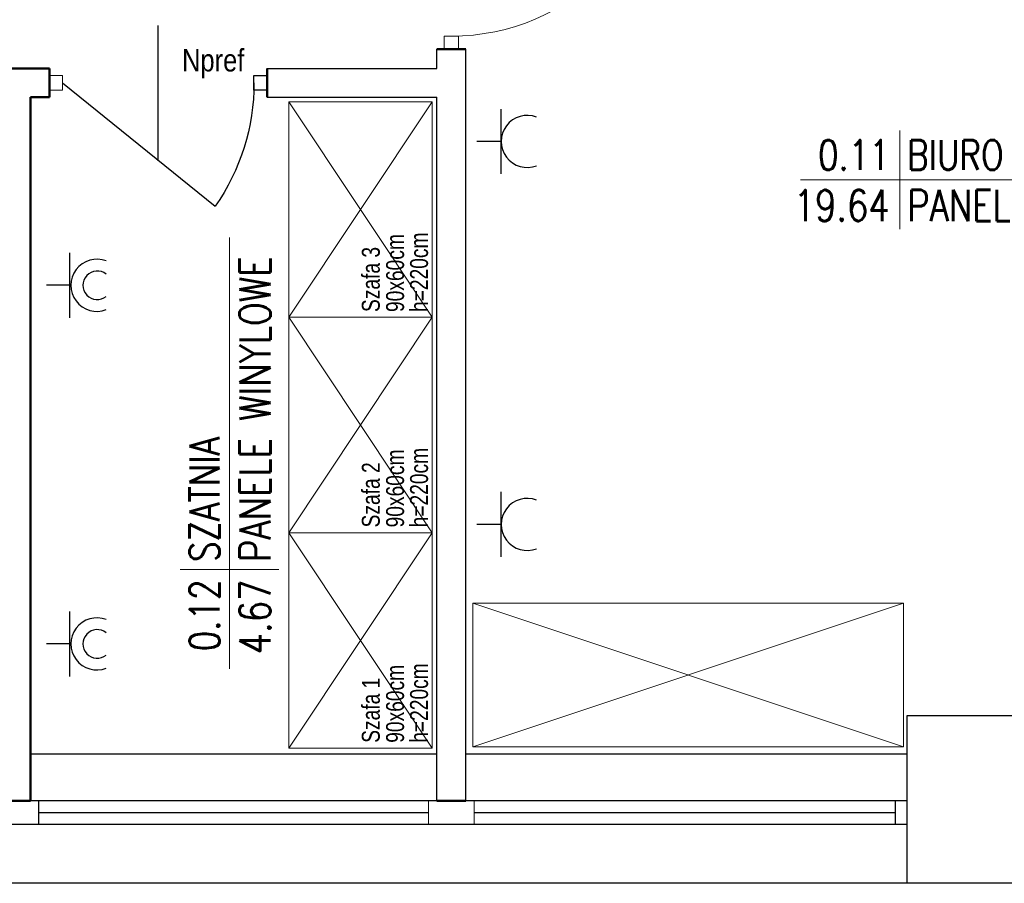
# Model space of a CAD drawing. Header units: millimetres. Extents: x 282377 to 1404227, y -783705 to 1038705.
# Tile 86 of 243: x 380093 to 380505, y 7171 to 7531. Entities that reach past the tile are written whole.
import ezdxf
from ezdxf.enums import TextEntityAlignment as Align

# ---------------------------------------------------------------- set-up
doc = ezdxf.new("R2010")
doc.units = ezdxf.units.MM
doc.layers.add('!!ELEKTRYKA', color=7, linetype='Continuous')
for name, color, linetype, lineweight in [('BA_met', 7, 'Continuous', 18), ('BA_txs', 2, 'Continuous', 18), ('PG_WIDOKOWE_CIENKIE', 7, 'Continuous', 18), ('PG_WYPOSAŻENIE', 9, 'Continuous', 18), ('WYPOSAŻENIE GARAŻU', 253, 'Continuous', 5)]:
    doc.layers.add(name, color=color, linetype=linetype, lineweight=lineweight)
doc.styles.add('BIKTC', font='bikromsw.shx', dxfattribs={"width": 0.8})
doc.styles.add('BIKTS', font='bikromsw.shx', dxfattribs={"width": 0.85})
doc.styles.add('ROMANS', font='romans', dxfattribs={"width": 0.7})

# ---------------------------------------------------------------- blocks, each defined once
blk = doc.blocks.new('bikmet')
blk.add_line((0, 1.65), (0, -1.65))
at = {"style": 'ROMANS', "width": 0.8}
blk.add_attdef('NRPOM', text='', height=1, dxfattribs=at).set_placement((-0.333, 0.333), align=Align.RIGHT)
blk.add_attdef('NWAPOM', (0.25, 0.333), '', height=1, dxfattribs=at)
blk.add_attdef('PODLOGA', text='', height=1.042, dxfattribs=at).set_placement((0.25, -0.333), align=Align.TOP_LEFT)
blk.add_attdef('RAREA', text='', height=1.042, dxfattribs=at).set_placement((-0.333, -0.333), align=Align.TOP_RIGHT)
blk = doc.blocks.new('jamb')
blk.add_lwpolyline([(-0.5, -0.5), (-0.5, 0.5), (0.5, 0.5), (0.5, -0.5)], close=True)
blk = doc.blocks.new('A$C6b6b2cc1')
at = {"color": 5, "lineweight": 20}
for p, q in [((17.9, 91), (29.9, 91)), ((17.9, 0), (29.9, 0))]:
    blk.add_line(p, q, dxfattribs=at)
for p, q in [((20.9, 85.5), (20.9, 91)), ((20.9, 91), (26.9, 91)), ((26.9, 91), (26.9, 85.5)), ((26.9, 85.5), (20.9, 85.5))]:
    blk.add_line(p, q)
at = {"color": 0, "extrusion": (0, 0, -1)}
blk.add_line((23.9, 5.5), (75.47, 69.26), dxfattribs=at)
at = {"extrusion": (0, 0, -1)}
blk.add_line((56.49, 45.5), (0, 45.5), dxfattribs=at)
at = {"color": 0, "extrusion": (0, 0, -1)}
blk.add_arc((-23.9, -4.5), 90, 90, 124.9595, dxfattribs=at)
at = {"layer": 'WYPOSAŻENIE GARAŻU', "color": 240, "true_color": 0xed1f24, "xscale": 5.5, "yscale": 5.999999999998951, "zscale": 5.5, "rotation": 90}
blk.add_blockref('jamb', (23.9, 2.75), dxfattribs=at)
blk = doc.blocks.new('dr1h901')
at = {"color": 7}
blk.add_line((-0.5, 0), (-0.5, 1), dxfattribs=at)
blk.add_line((0, 0.3622), (0, -0.2655))
blk.add_arc((-0.5, 0), 1, 0, 90, dxfattribs=at)

msp = doc.modelspace()

# ---------------------------------------------------------------- linework, layer by layer
at = {"layer": '!!ELEKTRYKA', "color": 217, "linetype": 'Continuous', "lineweight": -3, "true_color": 0x93278f}
for points in [[(380294.33, 7467.07), (380294.33, 7494.16)], [(380294.33, 7480.62), (380284.17, 7480.62)], [(380113.99, 7406.96), (380113.99, 7434.05)], [(380113.99, 7420.5), (380104.25, 7420.5)], [(380294.33, 7307.05), (380294.33, 7334.14)], [(380294.33, 7320.59), (380284.17, 7320.59)], [(380113.99, 7257.09), (380113.99, 7284.19)], [(380113.99, 7270.64), (380104.25, 7270.64)]]:
    msp.add_lwpolyline(points, dxfattribs=at)
for centre, radius, start, end in [((380305.24, 7480.62), 10.89, 68.9225, 291.0775), ((380125.31, 7420.5), 10.89, 68.9225, 291.0775), ((380125.47, 7420.5), 5.98, 51.1199, 308.8801), ((380305.24, 7320.59), 10.89, 68.9225, 291.0775), ((380125.31, 7270.64), 10.89, 68.9225, 291.0775), ((380125.47, 7270.64), 5.98, 51.1199, 308.8801)]:
    msp.add_arc(centre, radius, start, end, dxfattribs=at)
at = {"color": 252}
for p, q in [((380267.51, 7511.12), (380267.51, 7519.12)), ((380279.51, 7205.12), (380279.51, 7519.12)), ((380196.51, 7511.12), (380267.51, 7511.12)), ((380196.51, 7499.12), (380267.51, 7499.12)), ((380267.51, 7205.12), (380267.51, 7499.12)), ((380508.01, 7240.62), (380464.01, 7240.62)), ((380464.01, 7240.62), (380464.01, 7170.62)), ((380267.51, 7224.62), (380097.51, 7224.62)), ((380464.01, 7224.62), (380279.51, 7224.62)), ((380464.01, 7205.12), (379908.51, 7205.12)), ((380101.01, 7195.12), (380101.01, 7205.12)), ((380459.01, 7205.12), (380459.01, 7195.12)), ((380464.01, 7205.12), (380464.01, 7195.12)), ((380264.01, 7200.12), (380101.01, 7200.12)), ((380459.01, 7200.12), (380283.01, 7200.12)), ((380464.01, 7195.12), (379908.51, 7195.12)), ((381301.51, 7170.62), (379840.51, 7170.62))]:
    msp.add_line(p, q, dxfattribs=at)
at = {"color": 252, "lineweight": 20}
for p, q in [((380264.01, 7195.12), (380264.01, 7205.12)), ((380283.01, 7195.12), (380283.01, 7205.12))]:
    msp.add_line(p, q, dxfattribs=at)
at = {"layer": 'BA_met', "color": 252}
for p, q in [((380419.55, 7464.54), (380681.96, 7464.54)), ((380180.74, 7260.3), (380180.74, 7440.44))]:
    msp.add_line(p, q, dxfattribs=at)
at = {"layer": 'PG_WIDOKOWE_CIENKIE', "color": 252, "lineweight": 50}
for p, q in [((380267.51, 7519.12), (380279.51, 7519.12)), ((380015.51, 7511.12), (380105.51, 7511.12)), ((380105.51, 7499.12), (380105.51, 7511.12)), ((380196.51, 7499.12), (380196.51, 7511.12)), ((380097.51, 7499.12), (380105.51, 7499.12)), ((380097.51, 7205.12), (380097.51, 7499.12)), ((380085.51, 7205.12), (380097.51, 7205.12)), ((380267.51, 7205.12), (380279.51, 7205.12))]:
    msp.add_line(p, q, dxfattribs=at)
at = {"layer": 'PG_WYPOSAŻENIE', "color": 252}
for p, q in [((380265.51, 7497.12), (380205.51, 7497.12)), ((380205.51, 7497.12), (380205.51, 7407.12)), ((380205.51, 7407.12), (380265.51, 7497.12)), ((380205.51, 7497.12), (380265.51, 7407.12)), ((380265.51, 7407.12), (380265.51, 7497.12)), ((380205.51, 7407.12), (380265.51, 7407.12)), ((380265.51, 7407.12), (380205.51, 7407.12)), ((380265.51, 7407.12), (380205.51, 7407.12)), ((380265.51, 7407.12), (380205.51, 7407.12)), ((380205.51, 7407.12), (380205.51, 7317.12)), ((380205.51, 7317.12), (380265.51, 7407.12)), ((380205.51, 7407.12), (380265.51, 7317.12)), ((380265.51, 7317.12), (380265.51, 7407.12)), ((380205.51, 7317.12), (380265.51, 7317.12)), ((380265.51, 7317.12), (380205.51, 7317.12)), ((380265.51, 7317.12), (380205.51, 7317.12)), ((380265.51, 7317.12), (380205.51, 7317.12)), ((380205.51, 7317.12), (380205.51, 7227.12)), ((380205.51, 7227.12), (380265.51, 7317.12)), ((380205.51, 7317.12), (380265.51, 7227.12)), ((380265.51, 7227.12), (380265.51, 7317.12)), ((380462.51, 7287.62), (380282.51, 7287.62)), ((380282.51, 7287.62), (380282.51, 7227.62)), ((380282.51, 7287.62), (380462.51, 7227.62)), ((380462.51, 7287.62), (380282.51, 7227.62)), ((380462.51, 7287.62), (380462.51, 7227.62)), ((380205.51, 7227.12), (380265.51, 7227.12)), ((380265.51, 7227.12), (380205.51, 7227.12)), ((380265.51, 7227.12), (380205.51, 7227.12)), ((380282.51, 7227.62), (380462.51, 7227.62))]:
    msp.add_line(p, q, dxfattribs=at)

# ---------------------------------------------------------------- block references
at = {"color": 252, "lineweight": 20, "rotation": 270}
msp.add_blockref('A$C6b6b2cc1', (380105.51, 7529.01), dxfattribs=at)
at = {"layer": 'BA_met', "color": 252, "xscale": 12.5, "yscale": 12.5, "zscale": 12.5}
msp.add_blockref('bikmet', (380460.97, 7464.54), dxfattribs=at).add_auto_attribs({'NRPOM': '0.11', 'NWAPOM': 'BIURO OFICERA DYŻURNEGO', 'RAREA': '19.64', 'PODLOGA': 'PANELE WINYLOWE'})
at = {"layer": 'BA_met', "color": 252, "xscale": 12.5, "yscale": 12.5, "zscale": 12.5, "rotation": 90}
msp.add_blockref('bikmet', (380180.74, 7301.72), dxfattribs=at).add_auto_attribs({'NRPOM': '0.12', 'NWAPOM': 'SZATNIA', 'RAREA': '4.67', 'PODLOGA': 'PANELE WINYLOWE'})
at = {"layer": 'WYPOSAŻENIE GARAŻU', "color": 252}
for name, p, xscale, yscale, zscale, rotation in [('dr1h901', (380273.51, 7569.62), 90, 90, -90, 270), ('jamb', (380273.51, 7521.87), -5.5, 5.999999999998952, 5.5, 89.99999999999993)]:
    msp.add_blockref(name, p, dxfattribs=dict(at, xscale=xscale, yscale=yscale, zscale=zscale, rotation=rotation))

# ---------------------------------------------------------------- texts
at = {"layer": 'BA_txs', "color": 252, "insert": (380160.92, 7519.22), "char_height": 9.375, "width": 793.7526, "attachment_point": 1, "style": 'BIKTS'}
msp.add_mtext('Npref', dxfattribs=at)
at = {"layer": 'PG_WYPOSAŻENIE', "color": 252, "char_height": 7.5, "width": 650.6795, "attachment_point": 1, "rotation": 90, "style": 'BIKTC'}
for s, insert in [('90x60cm', (380246.24, 7409.33)), ('h=220cm', (380256.26, 7409.33)), ('Szafa 3', (380236.1, 7409.33)), ('90x60cm', (380246.24, 7319.33)), ('h=220cm', (380256.26, 7319.33)), ('Szafa 2', (380236.1, 7319.33)), ('90x60cm', (380246.24, 7229.33)), ('h=220cm', (380256.26, 7229.33)), ('Szafa 1', (380236.1, 7229.33))]:
    msp.add_mtext(s, dxfattribs=dict(at, insert=insert))

doc.saveas('drawing.dxf')
